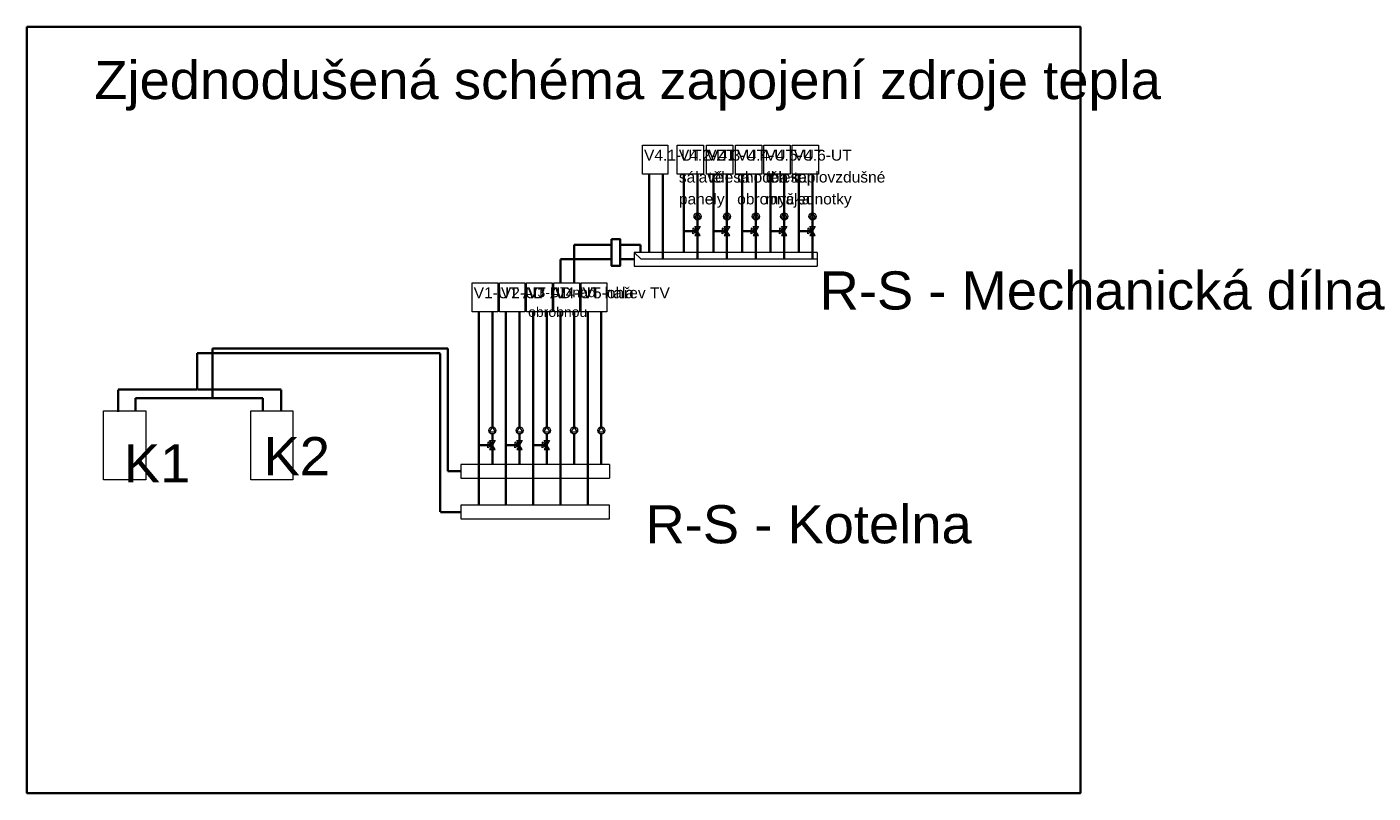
# Model space of a CAD drawing. Header units: millimetres. Extents: x -158797 to 325443, y -11806 to 49359.
# Tile 2 of 10: x -158797 to -134089, y 17124 to 31181. Entities that reach past the tile are written whole.
import ezdxf

# ---------------------------------------------------------------- set-up
doc = ezdxf.new("R2010")
doc.units = ezdxf.units.MM
doc.linetypes.add('Carkovana', pattern=[0.21, 0.15, -0.06])
for name, color, linetype, lineweight in [('Kóty_obecně', 7, 'Continuous', 25), ('Standard', 7, 'Continuous', 25), ('ZAM_-_POHLEDY_Pero_č.__2', 7, 'Continuous', 13)]:
    doc.layers.add(name, color=color, linetype=linetype, lineweight=lineweight)
doc.styles.add('ARIAL', font='arial.ttf')
doc.styles.add('Arial_CE', font='arial.ttf')

msp = doc.modelspace()

# ---------------------------------------------------------------- linework, layer by layer
at = {"layer": 'Standard', "color": 1, "linetype": 'Continuous', "lineweight": 35}
for p, q in [((-147378, 27043), (-147378, 28479)), ((-146738, 27043), (-146738, 28479)), ((-146198, 27043), (-146198, 28479)), ((-145668, 27043), (-145668, 28479)), ((-145148, 27043), (-145148, 28479)), ((-144628, 27043), (-144628, 28479)), ((-146488, 27435), (-146738, 27435)), ((-145948, 27435), (-146198, 27435)), ((-145418, 27435), (-145668, 27435)), ((-144898, 27435), (-145148, 27435)), ((-144378, 27435), (-144628, 27435)), ((-148754, 26483), (-148754, 27183)), ((-148754, 27183), (-148070, 27183)), ((-147906, 27183), (-147534, 27183)), ((-147534, 27183), (-147534, 27043)), ((-150254, 23842), (-150254, 25953)), ((-149754, 23842), (-149754, 25953)), ((-149254, 23842), (-149254, 25953)), ((-148754, 23842), (-148754, 25953)), ((-148254, 23842), (-148254, 25953)), ((-151072, 25278), (-155392, 25278)), ((-155392, 25278), (-155392, 24368)), ((-151072, 23028), (-151072, 25278)), ((-155392, 24368), (-156802, 24368)), ((-156802, 24368), (-156802, 24137)), ((-155392, 24368), (-154468, 24368)), ((-154468, 24368), (-154468, 24128)), ((-150254, 23509), (-150504, 23509)), ((-150254, 23153), (-150254, 23712)), ((-149754, 23509), (-150004, 23509)), ((-149754, 23153), (-149754, 23712)), ((-149254, 23509), (-149504, 23509)), ((-149254, 23153), (-149254, 23712)), ((-148754, 23153), (-148754, 23712)), ((-148254, 23153), (-148254, 23712)), ((-150832, 23028), (-151072, 23028))]:
    msp.add_line(p, q, dxfattribs=at)
at = {"layer": 'Standard', "color": 5, "linetype": 'Carkovana', "lineweight": 35}
for p, q in [((-147128, 26918), (-147128, 28479)), ((-146488, 26918), (-146488, 28479)), ((-145948, 26918), (-145948, 28479)), ((-145418, 26918), (-145418, 28479)), ((-144898, 26918), (-144898, 28479)), ((-144378, 26918), (-144378, 28479)), ((-149004, 26483), (-149004, 26918)), ((-149004, 26918), (-148070, 26918)), ((-147906, 26918), (-147650, 26918)), ((-150504, 22405), (-150504, 25953)), ((-150004, 22405), (-150004, 25953)), ((-149504, 22405), (-149504, 25953)), ((-149004, 22405), (-149004, 25953)), ((-148504, 22405), (-148504, 25953)), ((-151212, 25198), (-155672, 25198)), ((-155672, 25198), (-155672, 24528)), ((-151212, 22280), (-151212, 25198)), ((-155672, 24528), (-157122, 24528)), ((-157122, 24528), (-157122, 24118)), ((-155672, 24528), (-154132, 24528)), ((-154132, 24528), (-154132, 24137)), ((-150832, 22280), (-151212, 22280))]:
    msp.add_line(p, q, dxfattribs=at)
at = {"layer": 'Standard', "color": 0, "linetype": 'Continuous', "lineweight": 13}
for p, q in [((-146488, 27435), (-146574, 27486)), ((-146574, 27486), (-146574, 27435)), ((-146488, 27435), (-146574, 27384)), ((-146574, 27384), (-146574, 27435)), ((-146488, 27435), (-146538, 27519)), ((-146538, 27519), (-146438, 27519)), ((-146488, 27435), (-146538, 27351)), ((-146438, 27519), (-146488, 27435)), ((-146438, 27351), (-146488, 27435)), ((-145948, 27435), (-146034, 27486)), ((-146034, 27486), (-146034, 27435)), ((-145948, 27435), (-146034, 27384)), ((-146034, 27384), (-146034, 27435)), ((-145948, 27435), (-145998, 27519)), ((-145998, 27519), (-145898, 27519)), ((-145948, 27435), (-145998, 27351)), ((-145898, 27519), (-145948, 27435)), ((-145898, 27351), (-145948, 27435)), ((-145418, 27435), (-145504, 27486)), ((-145504, 27486), (-145504, 27435)), ((-145418, 27435), (-145504, 27384)), ((-145504, 27384), (-145504, 27435)), ((-145418, 27435), (-145468, 27519)), ((-145468, 27519), (-145368, 27519)), ((-145418, 27435), (-145468, 27351)), ((-145368, 27519), (-145418, 27435)), ((-145368, 27351), (-145418, 27435)), ((-144898, 27435), (-144984, 27486)), ((-144984, 27486), (-144984, 27435)), ((-144898, 27435), (-144984, 27384)), ((-144984, 27384), (-144984, 27435)), ((-144898, 27435), (-144948, 27519)), ((-144948, 27519), (-144848, 27519)), ((-144898, 27435), (-144948, 27351)), ((-144848, 27519), (-144898, 27435)), ((-144848, 27351), (-144898, 27435)), ((-144378, 27435), (-144464, 27486)), ((-144464, 27486), (-144464, 27435)), ((-144378, 27435), (-144464, 27384)), ((-144464, 27384), (-144464, 27435)), ((-144378, 27435), (-144428, 27519)), ((-144428, 27519), (-144328, 27519)), ((-144378, 27435), (-144428, 27351)), ((-144328, 27519), (-144378, 27435)), ((-144328, 27351), (-144378, 27435)), ((-146538, 27351), (-146438, 27351)), ((-145998, 27351), (-145898, 27351)), ((-145468, 27351), (-145368, 27351)), ((-144948, 27351), (-144848, 27351)), ((-144428, 27351), (-144328, 27351)), ((-147650, 27043), (-147650, 26793)), ((-147650, 27043), (-147525, 26918)), ((-144290, 27043), (-147650, 27043)), ((-144290, 27043), (-144290, 26793)), ((-144290, 27043), (-144290, 26793)), ((-147650, 26793), (-144290, 26793)), ((-144290, 26918), (-147525, 26918)), ((-150254, 23509), (-150340, 23560)), ((-150340, 23560), (-150340, 23509)), ((-150254, 23509), (-150340, 23458)), ((-150340, 23458), (-150340, 23509)), ((-150254, 23509), (-150304, 23593)), ((-150304, 23593), (-150204, 23593)), ((-150254, 23509), (-150304, 23425)), ((-150204, 23593), (-150254, 23509)), ((-150204, 23425), (-150254, 23509)), ((-149754, 23509), (-149840, 23560)), ((-149840, 23560), (-149840, 23509)), ((-149754, 23509), (-149840, 23458)), ((-149840, 23458), (-149840, 23509)), ((-149754, 23509), (-149804, 23593)), ((-149804, 23593), (-149704, 23593)), ((-149754, 23509), (-149804, 23425)), ((-149704, 23593), (-149754, 23509)), ((-149704, 23425), (-149754, 23509)), ((-149254, 23509), (-149340, 23560)), ((-149340, 23560), (-149340, 23509)), ((-149254, 23509), (-149340, 23458)), ((-149340, 23458), (-149340, 23509)), ((-149254, 23509), (-149304, 23593)), ((-149304, 23593), (-149204, 23593)), ((-149254, 23509), (-149304, 23425)), ((-149204, 23593), (-149254, 23509)), ((-149204, 23425), (-149254, 23509)), ((-150304, 23425), (-150204, 23425)), ((-149804, 23425), (-149704, 23425)), ((-149304, 23425), (-149204, 23425)), ((-150832, 23153), (-150832, 22903)), ((-148102, 23153), (-150832, 23153)), ((-148102, 23153), (-148102, 22903)), ((-150832, 22903), (-148102, 22903)), ((-150832, 22405), (-150832, 22155)), ((-148102, 22405), (-150832, 22405)), ((-148102, 22155), (-148102, 22405)), ((-150832, 22155), (-148102, 22155))]:
    msp.add_line(p, q, dxfattribs=at)
at = {"layer": 'Standard', "color": 0, "linetype": 'Continuous', "lineweight": 35, "ltscale": 1000}
for points in [[(-158797, 31181), (-139460, 31181), (-139460, 17124), (-158797, 17124), (-158797, 31181)], [(-148070, 27285), (-147906, 27285), (-147906, 26800), (-148070, 26800), (-148070, 27285)]]:
    msp.add_lwpolyline(points, close=True, dxfattribs=at)
at = {"layer": 'ZAM_-_POHLEDY_Pero_č.__2', "color": 0, "linetype": 'Continuous', "lineweight": 13}
for p, q in [((-146488, 27769), (-146547, 27676)), ((-146547, 27676), (-146429, 27676)), ((-146429, 27676), (-146488, 27769)), ((-145948, 27769), (-146007, 27676)), ((-146007, 27676), (-145889, 27676)), ((-145889, 27676), (-145948, 27769)), ((-145418, 27769), (-145477, 27676)), ((-145477, 27676), (-145359, 27676)), ((-145359, 27676), (-145418, 27769)), ((-144898, 27769), (-144957, 27676)), ((-144957, 27676), (-144839, 27676)), ((-144839, 27676), (-144898, 27769)), ((-144378, 27769), (-144437, 27676)), ((-144437, 27676), (-144319, 27676)), ((-144319, 27676), (-144378, 27769)), ((-150254, 23842), (-150313, 23750)), ((-150313, 23750), (-150195, 23750)), ((-150195, 23750), (-150254, 23842)), ((-149754, 23842), (-149813, 23750)), ((-149813, 23750), (-149695, 23750)), ((-149695, 23750), (-149754, 23842)), ((-149254, 23842), (-149313, 23750)), ((-149313, 23750), (-149195, 23750)), ((-149195, 23750), (-149254, 23842)), ((-148754, 23842), (-148813, 23750)), ((-148813, 23750), (-148695, 23750)), ((-148695, 23750), (-148754, 23842)), ((-148254, 23842), (-148313, 23750)), ((-148313, 23750), (-148195, 23750)), ((-148195, 23750), (-148254, 23842))]:
    msp.add_line(p, q, dxfattribs=at)
for points in [[(-147501, 29009), (-147031, 29009), (-147031, 28479), (-147501, 28479), (-147501, 29009)], [(-146861, 29009), (-146378, 29009), (-146378, 28479), (-146861, 28479), (-146861, 29009)], [(-146321, 29009), (-145838, 29009), (-145838, 28479), (-146321, 28479), (-146321, 29009)], [(-145791, 29009), (-145308, 29009), (-145308, 28479), (-145791, 28479), (-145791, 29009)], [(-145271, 29009), (-144788, 29009), (-144788, 28479), (-145271, 28479), (-145271, 29009)], [(-144751, 29009), (-144268, 29009), (-144268, 28479), (-144751, 28479), (-144751, 29009)], [(-150626, 26483), (-150156, 26483), (-150156, 25953), (-150626, 25953), (-150626, 26483)], [(-150126, 26483), (-149656, 26483), (-149656, 25953), (-150126, 25953), (-150126, 26483)], [(-149626, 26483), (-149156, 26483), (-149156, 25953), (-149626, 25953), (-149626, 26483)], [(-149126, 26483), (-148656, 26483), (-148656, 25953), (-149126, 25953), (-149126, 26483)], [(-148626, 26483), (-148156, 26483), (-148156, 25953), (-148626, 25953), (-148626, 26483)], [(-157390, 24137), (-156616, 24137), (-156616, 22869), (-157390, 22869), (-157390, 24137)], [(-154690, 24137), (-153916, 24137), (-153916, 22869), (-154690, 22869), (-154690, 24137)]]:
    msp.add_lwpolyline(points, close=True, dxfattribs=at)
for centre in [(-146488, 27704), (-145948, 27704), (-145418, 27704), (-144898, 27704), (-144378, 27704), (-150254, 23777), (-149754, 23777), (-149254, 23777), (-148754, 23777), (-148254, 23777)]:
    msp.add_circle(centre, 65, dxfattribs=at)

# ---------------------------------------------------------------- texts
at = {"layer": 'Kóty_obecně', "color": 0, "linetype": 'Continuous', "lineweight": 35, "char_height": 700, "attachment_point": 1, "style": 'Arial_CE'}
for s, insert, width in [('{\\fArial CE|i0|b0;\\H700.000000;\\W1.020408;\\C7;Zjednodušená schéma zapojení zdroje tepla}\\P', (-157561, 30556), 20047.62), ('{\\fArial CE|i0|b0;\\H700.000000;\\W1.020408;\\C7;R-S - Mechanická dílna}\\P', (-144248, 26696), 10773.81), ('{\\fArial CE|i0|b0;\\H700.000000;\\W1.020408;\\C7;K1}\\P', (-157017, 23523), 1583.33), ('{\\fArial CE|i0|b0;\\H700.000000;\\W1.020408;\\C7;K2}\\P', (-154455, 23656), 1583.33), ('{\\fArial CE|i0|b0;\\H700.000000;\\W1.020408;\\C7;R-S - Kotelna}\\P', (-147444, 22406), 6369.05)]:
    msp.add_mtext(s, dxfattribs=dict(at, insert=insert, width=width))
at = {"layer": 'Kóty_obecně', "color": 0, "linetype": 'Continuous', "lineweight": 13, "char_height": 200, "attachment_point": 1, "style": 'Arial_CE'}
for s, insert, width in [('{\\fArial CE|i0|b0;\\H200.000000;\\W1.020408;\\C7;V4.1-UT VZT}\\P', (-147471, 28928), 1782.31), ('{\\fArial CE|i0|b0;\\H200.000000;\\W1.020408;\\C7;V5-ohřev TV}\\P', (-148597, 26402), 1707.48), ('{\\fArial CE|i0|b0;\\H200.000000;\\W1.020408;\\C7;V1-UT AD}\\P', (-150597, 26402), 1404.76), ('{\\fArial CE|i0|b0;\\H200.000000;\\W1.020408;\\C7;V2-UT AD}\\P', (-150097, 26402), 1404.76), ('{\\fArial CE|i0|b0;\\H200.000000;\\W1.020408;\\C7;V4-UT hala}\\P', (-149097, 26402), 1551.02)]:
    msp.add_mtext(s, dxfattribs=dict(at, insert=insert, width=width))
at = {"layer": 'Kóty_obecně', "color": 0, "linetype": 'Continuous', "lineweight": 13, "attachment_point": 1, "line_spacing_factor": 1.204819, "style": 'ARIAL'}
for s, insert, char_height, width in [('{\\fArial CE|i0|b0;\\H200.000000;\\W1.020408;\\C7;V4.2-UT }\\P{\\fArial CE|i0|b0;\\H200.000000;\\W1.020408;\\C7;sálavé }\\P{\\fArial CE|i0|b0;\\H200.000000;\\W1.020408;\\C7;panely}\\P', (-146831, 28928), 200, 1244.9), ('{\\fArial CE|i0|b0;\\H200.000000;\\W1.020408;\\C7;V4.3-UT }\\P{\\fArial CE|i0|b0;\\H200.000000;\\W1.020408;\\C7;tělesa}\\P', (-146291, 28928), 200, 1244.9), ('{\\fArial CE|i0|b0;\\H200.000000;\\W1.020408;\\C7;V4.4-UT}\\P{\\fArial CE|i0|b0;\\H200.000000;\\W1.020408;\\C7;chodba+}\\P{\\fArial CE|i0|b0;\\H200.000000;\\W1.020408;\\C7;obrobna }\\P}\\P', (-145761, 28928), 200, 1244.99), ('{\\fArial CE|i0|b0;\\H200.000000;\\W1.020408;\\C7;V4.5-UT }\\P{\\fArial CE|i0|b0;\\H200.000000;\\W1.020408;\\C7;tělesa}\\P{\\fArial CE|i0|b0;\\H200.000000;\\W1.020408;\\C7;myčka}\\P', (-145241, 28928), 200, 1244.9), ('{\\fArial CE|i0|b0;\\H200.000000;\\W1.020408;\\C7;V4.6-UT }\\P{\\fArial CE|i0|b0;\\H200.000000;\\W1.020408;\\C7;teplovzdušné }\\P{\\fArial CE|i0|b0;\\H200.000000;\\W1.020408;\\C7;jednotky}\\P', (-144721, 28928), 200, 1870.75), ('{\\fArial CE|i0|b0;\\H179.999995;\\W1.020408;\\C7;V3-UT nad }\\P{\\fArial CE|i0|b0;\\H179.999995;\\W1.020408;\\C7;obrobnou}\\P', (-149597, 26402), 180, 1408.35)]:
    msp.add_mtext(s, dxfattribs=dict(at, insert=insert, char_height=char_height, width=width))

doc.saveas('drawing.dxf')
